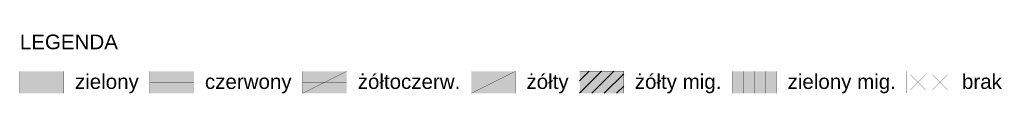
# Model space of a CAD drawing. Header units: metres. Extents: x 1765 to 13844, y -211 to 3853.
# Tile 1 of 17: x 2732 to 2911, y 2443 to 2453. Entities that reach past the tile are written whole.
import ezdxf
from ezdxf.enums import TextEntityAlignment as Align

# ---------------------------------------------------------------- set-up
doc = ezdxf.new("R2010")
doc.units = ezdxf.units.M
doc.header["$MEASUREMENT"] = 0
doc.layers.add('zzz.GASYG.Program', color=7, linetype='Continuous')
doc.layers.add('zzz.GASYG.Program-Tekst', color=7, linetype='Continuous')
doc.styles.get("Standard").update_dxf_attribs({"font": 'arial.ttf'})

# ---------------------------------------------------------------- blocks, each defined once
blk = doc.blocks.new('*U4')
at = {"layer": 'zzz.GASYG.Program', "true_color": 0x00a500}
for points in [[(0, -4), (8, -4), (8, 0), (0, 0)], [(129.36, -4), (137.36, -4), (137.36, 0), (129.36, 0)]]:
    blk.add_hatch(color=94, dxfattribs=at).paths.add_polyline_path(points)
at = {"layer": 'zzz.GASYG.Program', "true_color": 0xff0000}
blk.add_hatch(color=1, dxfattribs=at).paths.add_polyline_path([(23.6, -4), (31.6, -4), (31.6, 0), (23.6, 0)])
at = {"layer": 'zzz.GASYG.Program'}
for color, points in [(1, [(51.33, -2), (59.33, -2), (59.33, 0), (51.33, 0)]), (2, [(81.96, -4), (89.96, -4), (89.96, 0), (81.96, 0)]), (2, [(51.33, -4), (59.33, -4), (59.33, -2), (51.33, -2)])]:
    blk.add_hatch(color=color, dxfattribs=at).paths.add_polyline_path(points)
at = {"layer": 'zzz.GASYG.Program', "true_color": 0xf4f930}
blk.add_hatch(color=2, dxfattribs=at).paths.add_polyline_path([(101.62, -4), (109.62, -4), (109.62, 0), (101.62, 0)])
at = {"layer": 'zzz.GASYG.Program'}
h = blk.add_hatch(dxfattribs=at)
h.set_pattern_fill('GASYGYELLM', scale=0.5, style=0, pattern_type=2)
h.set_pattern_definition([(45, (0, 0), (-1.122532, 1.122532), [])])
h.paths.add_polyline_path([(101.62, 0), (101.62, -4), (109.62, -4), (109.62, 0)])
at = {"layer": 'zzz.GASYG.Program', "color": 7}
for points in [[(0, -4, 0.05, 0.05, 0), (0, 0, 0.05, 0.05, 0)], [(0, 0, 0.03, 0.03, 0), (0, -4, 0.03, 0.03, 0), (8, -4, 0.03, 0.03, 0), (8, 0, 0.03, 0.03, 0), (0, 0, 0.03, 0.03, 0)], [(8, -4, 0.05, 0.05, 0), (8, 0, 0.05, 0.05, 0)], [(23.6, 0, 0.03, 0.03, 0), (23.6, -4, 0.03, 0.03, 0), (31.6, -4, 0.03, 0.03, 0), (31.6, 0, 0.03, 0.03, 0), (23.6, 0, 0.03, 0.03, 0)], [(51.33, -4, 0.05, 0.05, 0), (59.33, 0, 0.05, 0.05, 0)], [(51.33, -4, 0.05, 0.05, 0), (51.33, 0, 0.05, 0.05, 0)], [(51.33, 0, 0.03, 0.03, 0), (51.33, -4, 0.03, 0.03, 0), (59.33, -4, 0.03, 0.03, 0), (59.33, 0, 0.03, 0.03, 0), (51.33, 0, 0.03, 0.03, 0)], [(59.33, -4, 0.05, 0.05, 0), (59.33, 0, 0.05, 0.05, 0)], [(81.96, -4, 0.05, 0.05, 0), (89.96, 0, 0.05, 0.05, 0)], [(81.96, -4, 0.05, 0.05, 0), (81.96, 0, 0.05, 0.05, 0)], [(81.96, 0, 0.03, 0.03, 0), (81.96, -4, 0.03, 0.03, 0), (89.96, -4, 0.03, 0.03, 0), (89.96, 0, 0.03, 0.03, 0), (81.96, 0, 0.03, 0.03, 0)], [(89.96, -4, 0.05, 0.05, 0), (89.96, 0, 0.05, 0.05, 0)], [(101.62, -4, 0.05, 0.05, 0), (101.62, 0, 0.05, 0.05, 0)], [(101.62, 0, 0.03, 0.03, 0), (101.62, -4, 0.03, 0.03, 0), (109.62, -4, 0.03, 0.03, 0), (109.62, 0, 0.03, 0.03, 0), (101.62, 0, 0.03, 0.03, 0)], [(109.62, -4, 0.05, 0.05, 0), (109.62, 0, 0.05, 0.05, 0)], [(129.36, -4, 0.05, 0.05, 0), (129.36, 0, 0.05, 0.05, 0)], [(129.36, 0, 0.03, 0.03, 0), (129.36, -4, 0.03, 0.03, 0), (137.36, -4, 0.03, 0.03, 0), (137.36, 0, 0.03, 0.03, 0), (129.36, 0, 0.03, 0.03, 0)], [(131.36, -4, 0.05, 0.05, 0), (131.36, 0, 0.05, 0.05, 0)], [(133.36, -4, 0.05, 0.05, 0), (133.36, 0, 0.05, 0.05, 0)], [(135.36, -4, 0.05, 0.05, 0), (135.36, 0, 0.05, 0.05, 0)], [(137.36, -4, 0.05, 0.05, 0), (137.36, 0, 0.05, 0.05, 0)], [(137.36, -4, 0.05, 0.05, 0), (137.36, 0, 0.05, 0.05, 0)], [(161.02, 0, 0.03, 0.03, 0), (161.02, -4, 0.03, 0.03, 0), (169.02, -4, 0.03, 0.03, 0), (169.02, 0, 0.03, 0.03, 0), (161.02, 0, 0.03, 0.03, 0)], [(164.42, -3.4, 0.05, 0.05, 0), (161.62, -0.6, 0.05, 0.05, 0)], [(164.42, -0.6, 0.05, 0.05, 0), (161.62, -3.4, 0.05, 0.05, 0)], [(168.42, -3.4, 0.05, 0.05, 0), (165.62, -0.6, 0.05, 0.05, 0)], [(168.42, -0.6, 0.05, 0.05, 0), (165.62, -3.4, 0.05, 0.05, 0)], [(31.6, -2, 0.05, 0.05, 0), (23.6, -2, 0.05, 0.05, 0)], [(51.33, -2, 0.05, 0.05, 0), (59.33, -2, 0.05, 0.05, 0)]]:
    blk.add_lwpolyline(points, format="xyseb", dxfattribs=at)
blk.add_lwpolyline([(101.62, 0, 0.05, 0.05, 0), (101.62, -4, 0.05, 0.05, 0), (109.62, -4, 0.05, 0.05, 0), (109.62, 0, 0.05, 0.05, 0), (101.62, 0, 0.05, 0.05, 0)], format="xyseb", close=True, dxfattribs=at)
at = {"layer": 'zzz.GASYG.Program-Tekst', "color": 7}
blk.add_text('LEGENDA', height=2.667, dxfattribs=at).set_placement((0, 4))
for s, height, p in [('żółtoczerw.', 2.6667, (61.33, -4)), ('żółty', 2.667, (91.96, -4)), ('żółty mig.', 2.667, (111.62, -4)), ('zielony', 2.667, (10, -4)), ('czerwony', 2.667, (33.6, -4)), ('zielony mig.', 2.6667, (139.36, -4)), ('brak', 2.667, (171.02, -4))]:
    blk.add_text(s, height=height, dxfattribs=at).set_placement(p, align=Align.BOTTOM_LEFT)

msp = doc.modelspace()

# ---------------------------------------------------------------- block references
at = {"layer": 'zzz.GASYG.Program'}
msp.add_blockref('*U4', (2731.85, 2446.78), dxfattribs=at)

doc.saveas('drawing.dxf')
